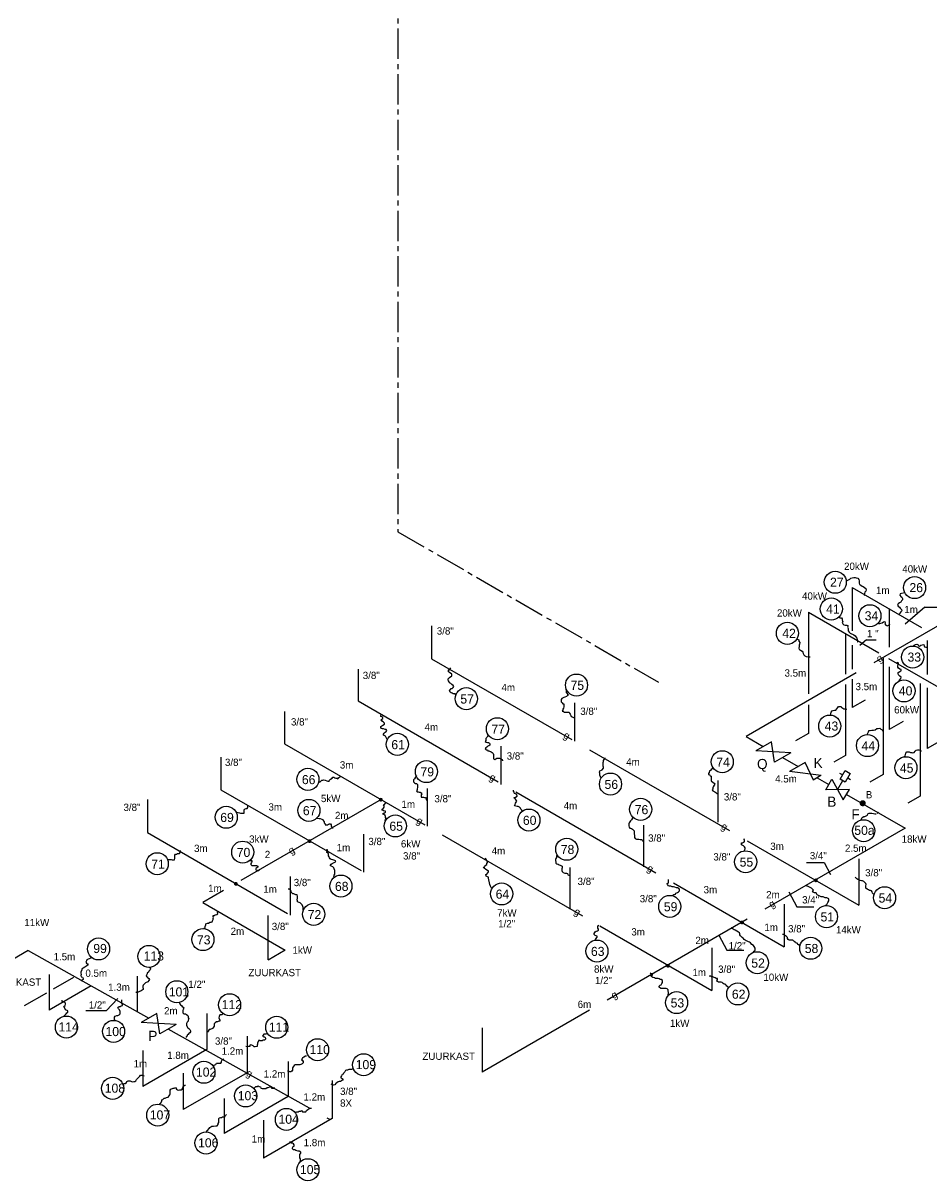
# Model space of a CAD drawing. Extents: x 0 to 118900, y 0 to 84100.
# Tile 7 of 24: x 31092 to 53470, y 40143 to 68760. Entities that reach past the tile are written whole.
import ezdxf
from ezdxf.enums import TextEntityAlignment as Align

# ---------------------------------------------------------------- set-up
doc = ezdxf.new("R2010")
doc.units = 0
doc.header["$LTSCALE"] = 100
for name, pattern in [('2322107', [2000, 1000, 1000]), ('2322134', [45, 40, -5]), ('CENTER2', [11.25, 7.5, -1.25, 1.25, -1.25])]:
    doc.linetypes.add(name, pattern=pattern)
doc.layers.get('0').update_dxf_attribs({"linetype": 'CONTINUOUS'})
for name, color, linetype in [('WL541---', 4, 'CONTINUOUS'), ('WM541---', 1, 'CONTINUOUS'), ('WM561---', 1, 'CONTINUOUS'), ('WM570---', 1, 'CONTINUOUS')]:
    doc.layers.add(name, color=color, linetype=linetype)
doc.styles.add('BURO-018', font='BUROFONT.shx', dxfattribs={"height": 180})
doc.styles.add('BURO-025', font='BUROFONT.shx', dxfattribs={"height": 250})

# ---------------------------------------------------------------- blocks, each defined once
blk = doc.blocks.new('30483016')
at = {"color": 0, "linetype": 'CONTINUOUS'}
for p, q in [((-0.75, 3.75), (-1.5, 3.75)), ((-0.75, 2.5), (-0.75, 5)), ((-0.75, 5), (0.75, 5)), ((0.75, 5), (0.75, 2.5)), ((0.75, 3.75), (1.5, 3.75)), ((2.5, 1.5), (-2.5, -1.5)), ((-2.5, -1.5), (-2.5, 1.5)), ((-2.5, 1.5), (2.5, -1.5)), ((0.75, 2.5), (-0.75, 2.5)), ((0, 2.5), (0, 0)), ((2.5, -1.5), (2.5, 1.5))]:
    blk.add_line(p, q, dxfattribs=at)
at = {"color": 0, "linetype": 'CONTINUOUS', "style": 'BURO-018', "flags": 1}
blk.add_attdef('W_ID', (0, 0), '', height=1.8, dxfattribs=at)
blk = doc.blocks.new('2322134-9')
at = {"layer": 'WM541---', "color": 0, "style": 'BURO-018'}
for rotation, p in [(30, (52263, 53037)), (330, (44513, 51129)), (330, (42683, 50092)), (330, (40879, 49022)), (330, (48410, 48879)), (30, (37733, 48294)), (330, (46580, 47842)), (30, (49604, 46969)), (330, (44776, 46772)), (30, (45707, 44719)), (330.7766, (36673, 42778))]:
    blk.add_text('g', height=180, rotation=rotation, dxfattribs=at).set_placement(p, align=Align.MIDDLE)

msp = doc.modelspace()

# ---------------------------------------------------------------- linework, layer by layer
at = {"layer": 'WL541---', "linetype": '2322134'}
for p, q in [((78954, 68447), (48954, 51127)), ((51576, 54814), (53292, 53823)), ((51576, 54814), (51576, 53741)), ((50495, 54202), (50495, 52185)), ((50495, 54202), (52234, 53198)), ((52489, 54287), (52489, 53333)), ((41185, 53863), (41185, 53050)), ((51408, 53656), (51408, 52667)), ((51576, 53381), (51576, 52793)), ((53426, 53503), (53426, 52661)), ((41185, 53050), (51739, 46957)), ((52345, 53062), (52345, 50187)), ((52477, 53058), (57388, 50222)), ((39367, 52789), (39367, 52007)), ((52489, 52852), (52489, 51296)), ((51408, 52416), (51408, 50656)), ((51576, 52541), (51576, 51841)), ((53258, 52434), (53258, 49655)), ((53426, 52329), (53426, 50827)), ((39367, 52007), (49896, 45928)), ((44711, 51963), (44711, 51014)), ((50495, 51913), (50495, 51201)), ((51895, 52025), (51576, 51841)), ((37549, 51743), (37549, 50944)), ((52836, 51497), (52489, 51296)), ((37549, 50944), (48105, 44850)), ((48954, 51127), (49374, 50881)), ((50495, 51201), (50177, 51017)), ((53732, 51003), (53426, 50827)), ((42893, 50889), (42893, 49941)), ((51408, 50656), (51119, 50489)), ((35979, 50614), (35979, 49812)), ((49851, 50606), (50238, 50383)), ((50708, 50104), (50999, 49940)), ((52345, 50187), (52014, 49996)), ((35979, 49812), (39505, 47777)), ((41075, 49843), (41075, 48909)), ((48256, 50042), (48256, 49012)), ((34161, 49568), (34161, 48750)), ((39936, 49566), (35530, 47023)), ((51432, 49690), (52881, 48860)), ((53258, 49655), (52948, 49476)), ((34161, 48750), (37687, 46714)), ((39505, 48714), (39505, 47777)), ((52881, 48860), (42431, 42827)), ((46419, 48934), (46419, 47905)), ((51739, 48101), (51739, 46957)), ((44601, 47888), (44601, 46859)), ((37687, 47668), (37687, 46714)), ((35530, 47023), (37569, 45846)), ((49896, 46979), (49896, 45928)), ((37141, 46704), (37141, 45608)), ((31213, 45833), (25369, 42458)), ((31213, 45833), (34200, 44161)), ((37569, 45846), (37144, 45600)), ((48105, 45906), (48105, 44850)), ((31737, 45246), (31737, 44365)), ((32770, 44961), (31737, 44365)), ((32332, 45170), (31836, 44884)), ((33907, 45201), (33907, 44319)), ((31665, 44785), (31120, 44471)), ((35629, 44280), (35629, 43389)), ((34666, 43901), (38680, 41656)), ((42431, 43923), (42431, 42827)), ((36623, 43719), (36623, 42816)), ((35629, 43389), (34053, 42479)), ((34053, 43367), (34053, 42479)), ((37638, 43093), (37638, 42227)), ((36623, 42816), (35047, 41906)), ((35047, 42806), (35047, 41906)), ((38724, 42622), (38724, 41681)), ((37638, 42227), (36062, 41317)), ((36062, 42180), (36062, 41317)), ((38724, 41681), (37034, 40705)), ((37034, 41640), (37034, 40705))]:
    msp.add_line(p, q, dxfattribs=at)
at = {"layer": 'WL541---', "color": 8, "linetype": 'CENTER2'}
msp.add_line((40346, 56189), (46792, 52467), dxfattribs=at)
at = {"layer": 'WL541---', "color": 2, "linetype": '2322134'}
for p, q in [((49581, 50996), (49192, 50772)), ((50056, 50721), (49658, 50492)), ((50418, 50482), (50030, 50258)), ((50804, 50159), (50613, 50049)), ((34394, 44281), (34006, 44057)), ((34869, 44007), (34472, 43778))]:
    msp.add_line(p, q, dxfattribs=at)
at = {"layer": 'WM541---', "color": 8, "linetype": 'CENTER2'}
msp.add_line((40346, 79874), (40346, 56189), dxfattribs=at)
at = {"layer": 'WM541---'}
for p, q in [((51423, 54976), (51454, 54986)), ((51454, 54986), (51484, 54996)), ((51484, 54996), (51515, 55017)), ((51515, 55017), (51545, 55037)), ((51545, 55037), (51576, 55047)), ((51576, 55047), (51616, 55057)), ((51616, 55057), (51647, 55057)), ((51647, 55057), (51677, 55047)), ((51677, 55047), (51718, 55037)), ((51718, 55037), (51738, 55007)), ((51738, 55007), (51748, 54976)), ((51748, 54976), (51748, 54915)), ((51748, 54915), (51758, 54885)), ((51758, 54885), (51789, 54865)), ((51789, 54865), (51819, 54844)), ((51819, 54844), (51850, 54834)), ((51850, 54834), (51880, 54814)), ((51880, 54662), (51870, 54631)), ((51880, 54814), (51910, 54783)), ((51890, 54692), (51880, 54662)), ((51910, 54723), (51890, 54692)), ((51910, 54783), (51921, 54753)), ((51921, 54753), (51910, 54723)), ((52796, 54661), (52765, 54651)), ((52836, 54671), (52796, 54661)), ((52867, 54681), (52836, 54671)), ((51870, 54631), (51880, 54611)), ((52714, 54407), (52694, 54377)), ((52694, 54377), (52714, 54347)), ((52745, 54428), (52714, 54407)), ((52775, 54448), (52745, 54428)), ((52765, 54651), (52755, 54620)), ((52755, 54620), (52775, 54590)), ((52775, 54590), (52806, 54570)), ((52796, 54478), (52775, 54448)), ((52816, 54509), (52796, 54478)), ((52806, 54570), (52816, 54539)), ((52816, 54539), (52816, 54509)), ((52714, 54347), (52745, 54326)), ((52755, 54174), (52735, 54144)), ((52735, 54144), (52735, 54123)), ((52745, 54326), (52765, 54296)), ((52775, 54205), (52755, 54174)), ((52765, 54296), (52796, 54265)), ((52806, 54235), (52775, 54205)), ((52796, 54265), (52806, 54235)), ((51251, 54073), (51281, 54063)), ((51281, 54063), (51312, 54063)), ((51312, 54063), (51332, 54033)), ((51332, 54033), (51332, 54002)), ((51332, 54002), (51342, 53972)), ((51342, 53972), (51332, 53942)), ((51332, 53942), (51342, 53911)), ((51342, 53911), (51373, 53891)), ((51373, 53891), (51403, 53881)), ((51403, 53881), (51444, 53881)), ((51444, 53881), (51474, 53860)), ((51474, 53860), (51464, 53830)), ((51464, 53830), (51474, 53800)), ((51474, 53800), (51474, 53739)), ((52226, 53920), (52257, 53920)), ((52257, 53920), (52287, 53930)), ((52287, 53930), (52318, 53940)), ((52318, 53940), (52348, 53960)), ((52348, 53960), (52379, 53970)), ((52379, 53970), (52389, 53940)), ((52389, 53940), (52379, 53909)), ((52379, 53909), (52409, 53879)), ((52409, 53879), (52439, 53859)), ((52439, 53859), (52470, 53879)), ((52470, 53879), (52500, 53899)), ((52500, 53899), (52500, 53889)), ((50195, 53534), (50225, 53534)), ((50225, 53534), (50256, 53513)), ((50256, 53513), (50256, 53483)), ((51474, 53739), (51505, 53708)), ((51505, 53708), (51525, 53678)), ((51525, 53678), (51555, 53668)), ((51555, 53668), (51586, 53658)), ((51586, 53658), (51616, 53637)), ((51616, 53637), (51647, 53617)), ((51647, 53617), (51667, 53587)), ((51667, 53587), (51687, 53556)), ((51687, 53556), (51697, 53526)), ((51697, 53526), (51708, 53495)), ((50256, 53483), (50286, 53453)), ((50266, 53351), (50256, 53311)), ((50256, 53311), (50266, 53280)), ((50276, 53412), (50266, 53382)), ((50266, 53382), (50266, 53351)), ((50266, 53280), (50296, 53260)), ((50286, 53453), (50276, 53412)), ((50296, 53260), (50337, 53240)), ((50337, 53240), (50357, 53209)), ((51708, 53495), (51708, 53465)), ((51708, 53465), (51718, 53465)), ((53079, 53362), (53109, 53382)), ((53109, 53382), (53140, 53402)), ((53140, 53402), (53170, 53412)), ((53170, 53412), (53201, 53402)), ((53201, 53402), (53211, 53372)), ((53211, 53372), (53241, 53362)), ((53241, 53362), (53272, 53382)), ((53272, 53382), (53302, 53392)), ((53302, 53392), (53343, 53402)), ((53343, 53402), (53353, 53372)), ((53353, 53372), (53363, 53341)), ((53363, 53341), (53393, 53331)), ((53393, 53331), (53424, 53331)), ((53424, 53331), (53444, 53341)), ((50357, 53209), (50367, 53179)), ((50367, 53179), (50377, 53148)), ((50377, 53148), (50408, 53118)), ((50408, 53118), (50438, 53108)), ((50438, 53108), (50489, 53098)), ((50489, 53098), (50540, 53098)), ((52693, 52956), (52693, 52966)), ((52724, 52936), (52693, 52956)), ((41603, 52725), (41603, 52776)), ((41603, 52776), (41629, 52776)), ((41629, 52712), (41603, 52725)), ((41629, 52776), (41642, 52802)), ((41655, 52686), (41629, 52712)), ((41642, 52802), (41655, 52828)), ((41681, 52673), (41655, 52686)), ((41681, 52621), (41681, 52673)), ((52703, 52875), (52713, 52905)), ((52703, 52844), (52703, 52875)), ((52724, 52814), (52703, 52844)), ((52713, 52905), (52724, 52936)), ((52713, 52712), (52754, 52733)), ((52713, 52682), (52713, 52712)), ((52724, 52652), (52713, 52682)), ((52754, 52794), (52724, 52814)), ((52785, 52783), (52754, 52794)), ((52754, 52733), (52785, 52753)), ((52785, 52753), (52785, 52783)), ((41590, 52556), (41629, 52582)), ((41590, 52530), (41590, 52556)), ((41603, 52505), (41590, 52530)), ((41616, 52479), (41603, 52505)), ((41629, 52453), (41616, 52479)), ((41629, 52582), (41655, 52608)), ((41655, 52440), (41629, 52453)), ((41655, 52608), (41681, 52621)), ((41681, 52414), (41655, 52440)), ((41719, 52388), (41681, 52414)), ((41732, 52362), (41719, 52388)), ((52754, 52621), (52724, 52652)), ((52734, 52499), (52754, 52530)), ((52785, 52591), (52754, 52621)), ((52754, 52530), (52774, 52560)), ((52774, 52560), (52785, 52591)), ((41629, 52259), (41642, 52284)), ((41642, 52220), (41629, 52259)), ((41642, 52284), (41668, 52310)), ((41668, 52207), (41642, 52220)), ((41668, 52310), (41693, 52310)), ((41693, 52194), (41668, 52207)), ((41693, 52310), (41719, 52336)), ((41719, 52181), (41693, 52194)), ((41719, 52336), (41732, 52362)), ((41771, 52181), (41719, 52181)), ((41771, 52155), (41771, 52181)), ((44453, 52090), (44401, 52064)), ((44479, 52103), (44453, 52090)), ((44518, 52116), (44479, 52103)), ((44505, 52297), (44505, 52207)), ((44505, 52207), (44531, 52194)), ((44543, 52142), (44518, 52116)), ((44531, 52194), (44543, 52168)), ((44543, 52168), (44569, 52155)), ((44569, 52155), (44543, 52142)), ((44401, 52064), (44388, 52038)), ((44388, 52038), (44388, 51987)), ((44388, 51987), (44414, 51961)), ((44414, 51961), (44427, 51935)), ((44427, 51935), (44453, 51935)), ((44440, 51831), (44427, 51805)), ((44427, 51805), (44427, 51779)), ((44453, 51857), (44440, 51831)), ((44453, 51935), (44453, 51857)), ((51169, 51779), (51199, 51809)), ((51199, 51809), (51220, 51840)), ((51220, 51840), (51240, 51870)), ((51240, 51870), (51301, 51870)), ((51301, 51870), (51311, 51840)), ((51311, 51840), (51342, 51830)), ((51342, 51830), (51372, 51809)), ((51372, 51809), (51413, 51809)), ((51413, 51809), (51443, 51799)), ((39932, 51650), (39945, 51676)), ((39932, 51624), (39932, 51650)), ((39958, 51611), (39932, 51624)), ((39932, 51533), (39958, 51559)), ((39958, 51521), (39932, 51533)), ((39945, 51676), (39945, 51663)), ((39983, 51598), (39958, 51611)), ((39958, 51559), (39983, 51572)), ((39970, 51495), (39958, 51521)), ((39983, 51572), (39983, 51598)), ((44427, 51779), (44414, 51754)), ((44414, 51754), (44440, 51741)), ((44440, 51741), (44466, 51728)), ((44466, 51728), (44582, 51728)), ((44582, 51728), (44595, 51702)), ((44595, 51702), (44608, 51676)), ((44608, 51676), (44621, 51650)), ((44621, 51650), (44634, 51624)), ((44634, 51624), (44660, 51611)), ((44660, 51611), (44686, 51598)), ((44686, 51598), (44712, 51598)), ((51037, 51657), (51047, 51688)), ((51047, 51688), (51057, 51728)), ((51057, 51728), (51078, 51759)), ((51078, 51759), (51108, 51769)), ((51108, 51769), (51139, 51779)), ((51139, 51779), (51169, 51779)), ((39932, 51378), (39958, 51391)), ((39932, 51352), (39932, 51378)), ((39945, 51326), (39932, 51352)), ((39970, 51313), (39945, 51326)), ((39958, 51391), (39983, 51404)), ((39996, 51482), (39970, 51495)), ((39996, 51313), (39970, 51313)), ((39983, 51404), (40022, 51430)), ((40022, 51456), (39996, 51482)), ((40035, 51300), (39996, 51313)), ((40009, 51210), (40035, 51236)), ((40022, 51430), (40022, 51456)), ((40061, 51300), (40035, 51300)), ((40035, 51236), (40061, 51249)), ((40074, 51274), (40061, 51300)), ((40061, 51249), (40074, 51274)), ((51961, 51211), (51981, 51241)), ((51981, 51241), (51991, 51272)), ((51991, 51272), (52021, 51272)), ((52021, 51272), (52062, 51282)), ((52062, 51282), (52103, 51282)), ((52103, 51282), (52143, 51292)), ((52143, 51292), (52184, 51323)), ((52184, 51323), (52214, 51323)), ((52214, 51323), (52255, 51333)), ((52255, 51333), (52285, 51312)), ((52285, 51312), (52316, 51292)), ((52316, 51292), (52336, 51262)), ((39996, 51184), (40009, 51210)), ((39996, 51158), (39996, 51184)), ((40048, 51132), (39996, 51158)), ((40061, 51106), (40048, 51132)), ((40087, 51054), (40061, 51106)), ((42523, 51028), (42510, 51003)), ((42510, 51003), (42536, 50990)), ((42548, 51106), (42523, 51080)), ((42523, 51080), (42523, 51028)), ((42536, 50990), (42561, 50977)), ((42561, 51132), (42548, 51106)), ((42587, 51158), (42561, 51132)), ((42561, 50977), (42587, 50977)), ((42587, 50977), (42613, 50964)), ((42613, 50964), (42626, 50938)), ((42626, 50938), (42626, 50912)), ((51950, 51180), (51961, 51211)), ((42523, 50847), (42510, 50821)), ((42510, 50821), (42536, 50795)), ((42548, 50860), (42523, 50847)), ((42536, 50795), (42561, 50795)), ((42574, 50886), (42548, 50860)), ((42561, 50795), (42574, 50770)), ((42600, 50899), (42574, 50886)), ((42574, 50770), (42600, 50770)), ((42626, 50912), (42600, 50899)), ((42600, 50770), (42652, 50744)), ((42652, 50744), (42678, 50731)), ((42678, 50731), (42704, 50705)), ((42704, 50705), (42717, 50679)), ((42717, 50679), (42717, 50575)), ((52864, 50623), (52884, 50653)), ((52884, 50653), (52894, 50683)), ((52894, 50683), (52904, 50714)), ((52904, 50714), (52925, 50744)), ((52925, 50744), (52986, 50744)), ((52986, 50744), (53016, 50734)), ((53016, 50734), (53046, 50734)), ((53046, 50734), (53077, 50724)), ((53077, 50724), (53107, 50734)), ((53107, 50734), (53128, 50765)), ((53128, 50765), (53158, 50785)), ((53158, 50785), (53189, 50795)), ((53189, 50795), (53219, 50795)), ((53219, 50795), (53249, 50785)), ((53249, 50785), (53280, 50775)), ((53280, 50775), (53290, 50775)), ((42717, 50575), (42743, 50562)), ((42743, 50562), (42795, 50588)), ((42795, 50588), (42859, 50588)), ((42859, 50588), (42898, 50575)), ((42898, 50575), (42924, 50562)), ((42924, 50562), (42937, 50536)), ((42937, 50536), (42937, 50523)), ((45421, 50482), (45434, 50508)), ((45421, 50391), (45421, 50482)), ((45434, 50366), (45421, 50391)), ((45434, 50534), (45447, 50560)), ((45434, 50508), (45434, 50534)), ((45434, 50340), (45434, 50366)), ((45447, 50560), (45473, 50586)), ((45473, 50586), (45473, 50599)), ((48142, 50366), (48116, 50327)), ((38688, 50070), (38727, 50096)), ((38727, 50096), (38740, 50122)), ((38740, 50122), (38766, 50122)), ((38766, 50122), (38792, 50109)), ((38792, 50109), (38818, 50096)), ((38818, 50096), (38843, 50096)), ((38843, 50096), (38869, 50083)), ((38869, 50083), (38882, 50109)), ((38882, 50109), (38921, 50135)), ((38921, 50135), (38947, 50148)), ((40761, 50083), (40735, 50057)), ((40813, 50161), (40761, 50083)), ((45331, 50249), (45344, 50275)), ((45344, 50223), (45331, 50249)), ((45344, 50275), (45369, 50288)), ((45344, 50171), (45344, 50223)), ((45356, 50132), (45344, 50171)), ((45369, 50107), (45356, 50132)), ((45369, 50288), (45395, 50301)), ((45395, 50301), (45434, 50340)), ((48038, 50236), (48025, 50210)), ((48025, 50210), (48025, 50184)), ((48025, 50184), (48051, 50184)), ((48051, 50275), (48038, 50236)), ((48077, 50288), (48051, 50275)), ((48051, 50184), (48064, 50158)), ((48064, 50158), (48090, 50145)), ((48090, 50314), (48077, 50288)), ((48116, 50327), (48090, 50314)), ((48090, 50145), (48090, 50029)), ((38377, 50006), (38429, 50006)), ((38429, 50006), (38468, 50044)), ((38468, 50044), (38494, 50044)), ((38494, 50044), (38520, 50057)), ((38520, 50057), (38558, 50044)), ((38558, 50044), (38597, 50031)), ((38597, 50031), (38623, 50019)), ((38623, 50019), (38649, 50019)), ((38649, 50019), (38662, 50044)), ((38662, 50044), (38688, 50070)), ((40735, 50057), (40735, 50006)), ((40735, 50006), (40761, 49980)), ((40761, 49980), (40787, 49967)), ((40787, 49967), (40813, 49967)), ((40813, 49967), (40838, 49941)), ((40826, 49811), (40813, 49785)), ((40838, 49863), (40826, 49837)), ((40826, 49837), (40826, 49811)), ((40838, 49941), (40838, 49863)), ((43209, 49772), (43209, 49798)), ((48090, 50029), (48142, 49990)), ((48129, 49835), (48116, 49809)), ((48116, 49809), (48129, 49783)), ((48142, 49886), (48129, 49861)), ((48129, 49861), (48129, 49835)), ((48142, 49990), (48168, 49977)), ((48168, 49925), (48142, 49886)), ((48168, 49977), (48181, 49951)), ((48181, 49951), (48168, 49925)), ((40813, 49785), (40826, 49760)), ((40826, 49760), (40851, 49760)), ((40851, 49760), (40877, 49747)), ((40877, 49747), (40903, 49747)), ((40903, 49747), (40929, 49734)), ((40929, 49734), (40942, 49708)), ((40942, 49708), (40929, 49682)), ((40929, 49682), (40929, 49630)), ((40929, 49630), (40981, 49630)), ((40981, 49630), (41007, 49617)), ((41007, 49617), (41033, 49617)), ((41033, 49617), (41046, 49591)), ((41046, 49591), (41046, 49565)), ((41046, 49565), (41072, 49552)), ((41072, 49552), (41085, 49552)), ((43222, 49747), (43209, 49772)), ((43235, 49721), (43222, 49747)), ((43222, 49617), (43261, 49630)), ((43235, 49591), (43222, 49617)), ((43261, 49708), (43235, 49721)), ((43261, 49578), (43235, 49591)), ((43287, 49695), (43261, 49708)), ((43261, 49630), (43300, 49656)), ((43274, 49552), (43261, 49578)), ((43287, 49526), (43274, 49552)), ((43274, 49501), (43287, 49526)), ((43300, 49656), (43287, 49695)), ((48129, 49783), (48181, 49757)), ((48181, 49757), (48206, 49744)), ((48206, 49744), (48232, 49718)), ((48232, 49718), (48258, 49718)), ((48258, 49718), (48258, 49705)), ((36369, 49255), (36434, 49242)), ((36434, 49242), (36460, 49229)), ((36460, 49229), (36550, 49229)), ((36550, 49306), (36563, 49332)), ((36550, 49229), (36550, 49306)), ((36563, 49332), (36602, 49345)), ((36602, 49345), (36628, 49345)), ((36628, 49345), (36641, 49371)), ((36641, 49423), (36654, 49436)), ((36641, 49371), (36641, 49423)), ((39970, 49306), (39958, 49332)), ((39958, 49332), (39983, 49332)), ((39996, 49293), (39970, 49306)), ((39970, 49203), (39996, 49229)), ((39983, 49332), (39996, 49358)), ((39996, 49436), (40022, 49449)), ((40009, 49410), (39996, 49436)), ((39996, 49358), (40009, 49384)), ((40048, 49280), (39996, 49293)), ((39996, 49229), (40022, 49242)), ((40009, 49384), (40009, 49410)), ((40022, 49449), (40048, 49475)), ((40022, 49242), (40048, 49255)), ((40048, 49475), (40061, 49488)), ((40048, 49255), (40048, 49280)), ((43235, 49410), (43248, 49449)), ((43300, 49397), (43235, 49410)), ((43248, 49449), (43261, 49475)), ((43261, 49475), (43274, 49501)), ((43326, 49397), (43300, 49397)), ((43352, 49384), (43326, 49397)), ((43378, 49358), (43352, 49384)), ((43391, 49332), (43378, 49358)), ((43416, 49306), (43391, 49332)), ((43429, 49280), (43416, 49306)), ((51962, 49213), (51992, 49233)), ((51992, 49233), (52063, 49233)), ((52063, 49233), (52104, 49223)), ((52104, 49223), (52134, 49213)), ((52195, 49223), (52225, 49253)), ((38351, 49112), (38403, 49099)), ((38403, 49099), (38429, 49099)), ((38429, 49099), (38468, 49086)), ((38468, 49086), (38494, 49073)), ((38494, 49073), (38507, 49047)), ((38507, 49047), (38533, 49021)), ((38533, 49021), (38533, 48996)), ((38533, 48996), (38558, 48970)), ((38558, 48970), (38558, 48944)), ((38558, 48944), (38610, 48944)), ((38610, 48944), (38636, 48957)), ((38636, 48957), (38662, 48970)), ((38662, 48970), (38688, 48970)), ((38688, 48970), (38701, 48944)), ((38701, 48944), (38701, 48918)), ((39996, 49203), (39970, 49203)), ((40035, 49177), (39996, 49203)), ((40048, 49151), (40035, 49177)), ((40035, 49047), (40048, 49073)), ((40048, 49125), (40048, 49151)), ((40061, 49099), (40048, 49125)), ((40048, 49073), (40061, 49099)), ((46069, 48993), (46056, 48967)), ((46056, 48967), (46056, 48915)), ((46082, 49019), (46069, 48993)), ((46095, 49045), (46082, 49019)), ((46121, 49071), (46095, 49045)), ((46147, 49110), (46121, 49071)), ((46147, 49135), (46147, 49110)), ((51789, 49061), (51809, 49091)), ((51809, 49091), (51820, 49122)), ((51820, 49122), (51860, 49152)), ((51860, 49152), (51891, 49152)), ((51891, 49152), (51921, 49162)), ((51921, 49162), (51951, 49182)), ((51951, 49182), (51962, 49213)), ((52134, 49213), (52165, 49213)), ((38701, 48918), (38714, 48892)), ((38714, 48892), (38727, 48866)), ((38727, 48866), (38753, 48866)), ((46056, 48915), (46069, 48889)), ((46069, 48889), (46082, 48864)), ((46082, 48864), (46121, 48851)), ((46121, 48851), (46147, 48838)), ((46147, 48838), (46186, 48799)), ((46186, 48799), (46186, 48721)), ((46186, 48721), (46199, 48682)), ((46199, 48682), (46199, 48630)), ((46199, 48630), (46211, 48605)), ((46211, 48605), (46250, 48592)), ((46250, 48592), (46302, 48592)), ((46302, 48592), (46341, 48579)), ((46341, 48579), (46367, 48579)), ((46367, 48579), (46393, 48566)), ((46393, 48566), (46406, 48540)), ((46406, 48540), (46432, 48540)), ((48841, 48449), (48841, 48501)), ((48841, 48501), (48867, 48501)), ((48893, 48423), (48841, 48449)), ((48867, 48501), (48893, 48514)), ((48893, 48514), (48919, 48527)), ((48919, 48397), (48893, 48423)), ((48906, 48579), (48919, 48605)), ((48919, 48553), (48906, 48579)), ((48919, 48527), (48919, 48553)), ((48932, 48372), (48919, 48397)), ((48932, 48346), (48932, 48372)), ((34659, 48076), (34685, 48089)), ((34685, 48089), (34750, 48089)), ((34750, 48089), (34776, 48076)), ((34776, 48076), (34828, 48076)), ((34828, 48076), (34840, 48115)), ((34840, 48193), (34853, 48219)), ((34840, 48115), (34840, 48193)), ((34853, 48219), (34879, 48219)), ((34879, 48219), (34905, 48232)), ((34905, 48232), (34957, 48232)), ((34957, 48232), (34970, 48258)), ((34970, 48258), (34983, 48296)), ((34983, 48296), (34983, 48309)), ((38610, 48322), (38584, 48322)), ((38597, 48283), (38623, 48296)), ((38597, 48258), (38597, 48283)), ((38636, 48232), (38597, 48258)), ((38623, 48296), (38610, 48322)), ((38636, 48180), (38636, 48232)), ((38649, 48154), (38636, 48180)), ((38662, 48128), (38649, 48154)), ((38675, 48102), (38662, 48128)), ((38701, 48089), (38675, 48102)), ((38740, 48076), (38701, 48089)), ((38792, 48063), (38740, 48076)), ((42523, 48102), (42510, 48115)), ((42548, 48063), (42523, 48102)), ((44255, 48113), (44242, 48087)), ((44242, 48087), (44242, 48061)), ((44268, 48138), (44255, 48113)), ((44281, 48216), (44268, 48164)), ((44268, 48164), (44268, 48138)), ((48906, 48294), (48919, 48320)), ((48919, 48320), (48932, 48346)), ((36680, 48063), (36745, 48063)), ((36732, 48012), (36719, 47986)), ((36719, 47986), (36719, 47960)), ((36719, 47960), (36745, 47934)), ((36745, 48037), (36732, 48012)), ((36745, 48063), (36745, 48037)), ((36745, 47934), (36861, 47934)), ((36848, 47869), (36835, 47843)), ((36835, 47843), (36887, 47817)), ((36887, 47895), (36848, 47869)), ((36861, 47934), (36887, 47921)), ((36887, 47921), (36887, 47895)), ((36887, 47817), (36913, 47817)), ((36913, 47817), (36913, 47804)), ((38675, 47934), (38701, 47973)), ((38701, 47921), (38675, 47934)), ((38701, 47973), (38727, 47986)), ((38740, 47908), (38701, 47921)), ((38727, 47986), (38779, 48012)), ((38766, 47882), (38740, 47908)), ((38779, 47856), (38766, 47882)), ((38779, 48012), (38805, 48024)), ((38792, 47817), (38779, 47856)), ((38818, 48050), (38792, 48063)), ((38792, 47727), (38792, 47817)), ((38805, 48024), (38818, 48050)), ((42458, 47895), (42497, 47908)), ((42484, 47869), (42458, 47895)), ((42523, 47843), (42484, 47869)), ((42497, 47908), (42510, 47934)), ((42510, 47934), (42548, 47960)), ((42561, 47817), (42523, 47843)), ((42561, 48037), (42548, 48063)), ((42548, 47986), (42561, 48012)), ((42548, 47960), (42548, 47986)), ((42561, 48012), (42561, 48037)), ((42587, 47804), (42561, 47817)), ((42587, 47778), (42587, 47804)), ((44242, 48061), (44255, 48022)), ((44255, 48022), (44255, 47996)), ((44255, 47996), (44281, 47983)), ((44281, 47983), (44307, 47970)), ((44307, 47970), (44333, 47957)), ((44333, 47957), (44359, 47944)), ((44359, 47944), (44411, 47918)), ((44411, 47879), (44398, 47854)), ((44398, 47854), (44398, 47815)), ((44398, 47815), (44411, 47789)), ((44411, 47918), (44411, 47879)), ((38766, 47675), (38779, 47701)), ((38779, 47649), (38766, 47675)), ((38779, 47701), (38792, 47727)), ((42523, 47714), (42548, 47727)), ((42536, 47675), (42523, 47714)), ((42561, 47662), (42536, 47675)), ((42548, 47727), (42574, 47753)), ((42587, 47649), (42561, 47662)), ((42574, 47753), (42587, 47778)), ((42587, 47623), (42587, 47649)), ((42626, 47468), (42587, 47623)), ((44411, 47789), (44437, 47763)), ((44437, 47763), (44476, 47750)), ((44476, 47750), (44514, 47750)), ((44514, 47750), (44540, 47737)), ((44540, 47737), (44553, 47711)), ((44553, 47711), (44579, 47698)), ((44579, 47698), (44605, 47685)), ((47002, 47491), (47028, 47504)), ((47028, 47504), (47041, 47530)), ((47041, 47530), (47041, 47595)), ((51665, 47633), (51652, 47646)), ((51691, 47608), (51665, 47633)), ((51717, 47595), (51691, 47608)), ((51743, 47582), (51717, 47595)), ((51769, 47569), (51743, 47582)), ((51808, 47556), (51769, 47569)), ((51834, 47556), (51808, 47556)), ((51860, 47543), (51834, 47556)), ((51886, 47517), (51860, 47543)), ((51912, 47491), (51886, 47517)), ((37665, 47351), (37639, 47351)), ((37690, 47338), (37665, 47351)), ((37716, 47312), (37690, 47338)), ((37703, 47286), (37716, 47312)), ((37729, 47261), (37703, 47286)), ((37755, 47235), (37729, 47261)), ((37781, 47235), (37755, 47235)), ((37833, 47209), (37781, 47235)), ((42639, 47429), (42626, 47468)), ((42665, 47377), (42639, 47429)), ((47015, 47465), (47002, 47491)), ((47041, 47439), (47015, 47465)), ((47066, 47426), (47041, 47439)), ((47092, 47426), (47066, 47426)), ((47131, 47413), (47092, 47426)), ((47157, 47413), (47131, 47413)), ((47144, 47206), (47170, 47219)), ((47196, 47400), (47157, 47413)), ((47170, 47219), (47209, 47232)), ((47235, 47387), (47196, 47400)), ((47209, 47232), (47222, 47258)), ((47222, 47258), (47261, 47271)), ((47261, 47387), (47235, 47387)), ((47300, 47362), (47261, 47387)), ((47261, 47271), (47287, 47284)), ((47287, 47284), (47313, 47310)), ((47313, 47336), (47300, 47362)), ((47313, 47310), (47313, 47336)), ((50473, 47428), (50449, 47428)), ((50569, 47380), (50473, 47428)), ((50617, 47332), (50569, 47380)), ((50593, 47284), (50617, 47332)), ((50641, 47260), (50593, 47284)), ((50689, 47260), (50641, 47260)), ((50713, 47212), (50689, 47260)), ((51924, 47465), (51912, 47491)), ((51912, 47439), (51924, 47465)), ((51912, 47375), (51912, 47439)), ((51950, 47349), (51912, 47375)), ((51976, 47336), (51950, 47349)), ((52002, 47323), (51976, 47336)), ((52028, 47323), (52002, 47323)), ((52054, 47310), (52028, 47323)), ((52067, 47284), (52054, 47310)), ((52080, 47258), (52067, 47284)), ((52106, 47232), (52080, 47258)), ((37859, 47209), (37833, 47209)), ((37872, 47183), (37859, 47209)), ((37859, 47092), (37872, 47131)), ((37872, 47066), (37859, 47092)), ((37872, 47131), (37872, 47183)), ((37872, 47040), (37872, 47066)), ((37911, 47027), (37872, 47040)), ((37937, 47015), (37911, 47027)), ((37963, 46989), (37937, 47015)), ((37988, 46963), (37963, 46989)), ((38001, 46924), (37988, 46963)), ((50809, 47164), (50713, 47212)), ((50857, 47164), (50809, 47164)), ((50905, 47140), (50857, 47164)), ((50953, 47140), (50905, 47140)), ((50905, 46948), (50953, 46972)), ((51001, 47116), (50953, 47140)), ((50953, 46972), (50977, 47020)), ((50977, 47020), (51001, 47068)), ((51001, 47068), (51001, 47116)), ((35786, 46678), (35786, 46704)), ((35786, 46704), (35812, 46704)), ((35799, 46652), (35786, 46678)), ((35786, 46626), (35799, 46652)), ((35812, 46704), (35838, 46717)), ((35838, 46717), (35877, 46730)), ((35877, 46730), (35903, 46743)), ((35890, 46768), (35903, 46794)), ((35903, 46743), (35890, 46768)), ((35903, 46794), (35916, 46807)), ((38014, 46898), (38001, 46924)), ((38014, 46846), (38014, 46898)), ((35553, 46380), (35592, 46406)), ((35592, 46432), (35605, 46471)), ((35592, 46406), (35592, 46432)), ((35605, 46497), (35644, 46510)), ((35605, 46471), (35605, 46497)), ((35644, 46510), (35670, 46510)), ((35670, 46510), (35708, 46535)), ((35708, 46535), (35734, 46535)), ((35734, 46535), (35760, 46548)), ((35760, 46548), (35773, 46574)), ((35773, 46574), (35786, 46600)), ((35786, 46600), (35786, 46626)), ((45292, 46429), (45305, 46455)), ((45292, 46390), (45292, 46429)), ((45305, 46365), (45292, 46390)), ((45305, 46455), (45318, 46468)), ((45305, 46339), (45305, 46365)), ((48608, 46377), (48582, 46403)), ((48634, 46365), (48608, 46377)), ((48660, 46352), (48634, 46365)), ((45201, 46261), (45227, 46300)), ((45201, 46235), (45201, 46261)), ((45227, 46209), (45201, 46235)), ((45227, 46300), (45253, 46313)), ((45253, 46196), (45227, 46209)), ((45227, 46093), (45253, 46131)), ((45253, 46313), (45279, 46326)), ((45279, 46183), (45253, 46196)), ((45253, 46131), (45266, 46157)), ((45266, 46157), (45279, 46183)), ((45279, 46326), (45305, 46339)), ((48686, 46339), (48660, 46352)), ((48725, 46313), (48686, 46339)), ((48764, 46287), (48725, 46313)), ((48789, 46274), (48764, 46287)), ((48802, 46248), (48789, 46274)), ((48802, 46222), (48802, 46248)), ((48815, 46196), (48802, 46222)), ((48854, 46157), (48815, 46196)), ((48880, 46144), (48854, 46157)), ((48906, 46106), (48880, 46144)), ((48932, 46093), (48906, 46106)), ((48958, 46080), (48932, 46093)), ((48984, 46067), (48958, 46080)), ((49878, 46235), (49852, 46235)), ((49904, 46222), (49878, 46235)), ((49929, 46196), (49904, 46222)), ((49955, 46183), (49929, 46196)), ((49981, 46157), (49955, 46183)), ((49981, 46131), (49981, 46157)), ((49994, 46106), (49981, 46131)), ((50020, 46093), (49994, 46106)), ((50111, 46093), (50020, 46093)), ((50137, 46067), (50111, 46093)), ((49010, 46054), (48984, 46067)), ((49036, 46041), (49010, 46054)), ((49061, 46028), (49036, 46041)), ((49100, 45989), (49061, 46028)), ((49139, 45963), (49100, 45989)), ((49152, 45937), (49139, 45963)), ((49139, 45795), (49152, 45821)), ((49178, 45898), (49152, 45937)), ((49152, 45821), (49178, 45847)), ((49178, 45847), (49178, 45898)), ((50163, 46054), (50137, 46067)), ((50176, 46028), (50163, 46054)), ((50214, 46015), (50176, 46028)), ((50240, 45989), (50214, 46015)), ((50266, 45976), (50240, 45989)), ((50279, 45950), (50266, 45976)), ((32655, 45579), (32641, 45551)), ((32641, 45551), (32655, 45523)), ((32668, 45607), (32655, 45579)), ((32655, 45523), (32682, 45510)), ((32696, 45621), (32668, 45607)), ((32682, 45510), (32696, 45482)), ((32724, 45635), (32696, 45621)), ((32766, 45649), (32724, 45635)), ((32766, 45676), (32766, 45649)), ((32543, 45357), (32515, 45301)), ((32515, 45301), (32515, 45273)), ((32515, 45273), (32529, 45245)), ((32529, 45245), (32515, 45218)), ((32515, 45218), (32529, 45190)), ((32571, 45398), (32543, 45384)), ((32543, 45384), (32543, 45357)), ((32613, 45426), (32571, 45398)), ((32641, 45440), (32613, 45426)), ((32668, 45454), (32641, 45440)), ((32696, 45482), (32668, 45454)), ((34143, 45231), (34129, 45204)), ((34157, 45259), (34143, 45231)), ((34185, 45301), (34157, 45287)), ((34157, 45287), (34157, 45259)), ((34199, 45329), (34185, 45301)), ((34199, 45426), (34227, 45412)), ((34227, 45357), (34199, 45329)), ((34227, 45412), (34241, 45384)), ((34241, 45384), (34227, 45357)), ((46613, 45264), (46587, 45277)), ((46587, 45277), (46600, 45264)), ((46600, 45199), (46639, 45238)), ((46639, 45264), (46613, 45264)), ((46639, 45238), (46639, 45264)), ((32529, 45190), (32557, 45176)), ((32543, 45106), (32529, 45078)), ((32571, 45120), (32543, 45106)), ((32557, 45176), (32571, 45148)), ((32571, 45148), (32571, 45120)), ((34060, 44981), (34046, 44953)), ((34046, 44953), (34046, 44926)), ((34088, 45009), (34060, 44981)), ((34115, 45037), (34088, 45009)), ((34171, 45065), (34115, 45037)), ((34129, 45204), (34157, 45190)), ((34157, 45190), (34171, 45162)), ((34171, 45162), (34199, 45148)), ((34199, 45092), (34171, 45065)), ((34199, 45148), (34213, 45120)), ((34213, 45120), (34199, 45092)), ((46626, 45186), (46600, 45199)), ((46652, 45173), (46626, 45186)), ((46691, 45160), (46652, 45173)), ((46717, 45147), (46691, 45160)), ((46781, 45147), (46717, 45147)), ((46807, 45134), (46781, 45147)), ((46833, 45122), (46807, 45134)), ((46807, 44953), (46833, 44979)), ((46807, 44927), (46807, 44953)), ((46859, 45122), (46833, 45122)), ((46833, 44979), (46859, 44992)), ((46885, 45096), (46859, 45122)), ((46859, 44992), (46872, 45018)), ((46872, 45018), (46885, 45044)), ((46885, 45044), (46885, 45096)), ((48051, 45199), (48064, 45212)), ((48077, 45199), (48051, 45199)), ((48103, 45186), (48077, 45199)), ((48129, 45186), (48103, 45186)), ((48168, 45173), (48129, 45186)), ((48194, 45160), (48168, 45173)), ((48219, 45147), (48194, 45160)), ((48245, 45147), (48219, 45147)), ((48232, 45096), (48245, 45122)), ((48245, 45070), (48232, 45096)), ((48245, 45122), (48245, 45147)), ((48271, 45057), (48245, 45070)), ((48336, 45057), (48271, 45057)), ((48362, 45044), (48336, 45057)), ((48388, 45018), (48362, 45044)), ((48414, 45005), (48388, 45018)), ((48440, 45005), (48414, 45005)), ((48466, 44979), (48440, 45005)), ((48479, 44953), (48466, 44979)), ((48504, 44940), (48479, 44953)), ((48530, 44914), (48504, 44940)), ((33433, 44649), (33145, 44342)), ((33893, 44800), (33879, 44814)), ((33921, 44800), (33893, 44800)), ((33948, 44814), (33921, 44800)), ((34004, 44842), (33948, 44814)), ((34032, 44856), (34004, 44842)), ((34060, 44870), (34032, 44856)), ((34046, 44926), (34060, 44898)), ((34060, 44898), (34060, 44870)), ((46846, 44901), (46807, 44927)), ((46976, 44901), (46846, 44901)), ((47002, 44888), (46976, 44901)), ((47028, 44863), (47002, 44888)), ((47028, 44837), (47028, 44863)), ((47041, 44798), (47028, 44837)), ((47028, 44746), (47041, 44772)), ((47028, 44720), (47028, 44746)), ((47041, 44772), (47041, 44798)), ((32056, 44578), (32056, 44606)), ((32084, 44564), (32056, 44578)), ((32112, 44564), (32084, 44564)), ((32098, 44453), (32126, 44481)), ((32126, 44397), (32098, 44453)), ((32140, 44536), (32112, 44564)), ((32126, 44481), (32140, 44508)), ((32140, 44369), (32126, 44397)), ((32140, 44508), (32140, 44536)), ((32195, 44342), (32140, 44369)), ((33434, 44425), (33461, 44453)), ((33448, 44397), (33434, 44425)), ((33475, 44369), (33448, 44397)), ((33461, 44453), (33489, 44453)), ((33489, 44328), (33475, 44369)), ((33489, 44453), (33517, 44467)), ((33517, 44467), (33545, 44481)), ((33531, 44536), (33531, 44620)), ((33545, 44508), (33531, 44536)), ((33545, 44481), (33545, 44508)), ((34950, 44550), (34964, 44522)), ((34964, 44522), (34978, 44494)), ((34978, 44494), (35006, 44481)), ((35006, 44481), (35020, 44453)), ((35020, 44453), (35047, 44439)), ((35047, 44383), (35034, 44355)), ((35047, 44439), (35061, 44411)), ((35061, 44411), (35047, 44383)), ((32098, 44216), (32126, 44244)), ((32126, 44244), (32154, 44272)), ((32154, 44272), (32168, 44300)), ((32168, 44300), (32195, 44314)), ((32195, 44314), (32195, 44342)), ((33145, 44342), (32641, 44342)), ((33350, 44189), (33364, 44216)), ((33350, 44133), (33350, 44189)), ((33364, 44105), (33350, 44133)), ((33364, 44216), (33406, 44230)), ((33406, 44230), (33434, 44230)), ((33434, 44230), (33461, 44244)), ((33461, 44244), (33489, 44272)), ((33489, 44272), (33489, 44328)), ((35034, 44355), (35034, 44300)), ((35034, 44300), (35061, 44272)), ((35061, 44272), (35103, 44272)), ((35103, 44272), (35131, 44258)), ((35131, 44258), (35159, 44230)), ((35173, 44091), (35145, 44063)), ((35159, 44230), (35173, 44202)), ((35173, 44202), (35173, 44175)), ((35173, 44175), (35187, 44147)), ((35187, 44147), (35173, 44119)), ((35173, 44119), (35173, 44091)), ((35868, 44077), (35840, 44050)), ((35896, 44077), (35868, 44077)), ((35924, 44091), (35896, 44077)), ((35938, 44202), (35924, 44175)), ((35924, 44175), (35952, 44119)), ((35952, 44091), (35924, 44091)), ((35952, 44244), (35938, 44202)), ((36007, 44244), (35952, 44244)), ((35952, 44119), (35952, 44091)), ((36021, 44272), (36007, 44244)), ((35145, 44063), (35131, 44036)), ((35131, 44036), (35131, 43980)), ((35131, 43980), (35159, 43924)), ((35159, 43924), (35187, 43910)), ((35187, 43785), (35173, 43757)), ((35187, 43910), (35214, 43883)), ((35214, 43799), (35187, 43785)), ((35214, 43883), (35228, 43855)), ((35228, 43827), (35214, 43799)), ((35228, 43855), (35228, 43827)), ((35646, 43813), (35632, 43813)), ((35660, 43841), (35646, 43813)), ((35687, 43883), (35660, 43841)), ((35715, 43883), (35687, 43883)), ((35771, 43910), (35715, 43883)), ((35799, 43938), (35771, 43910)), ((35813, 43966), (35799, 43938)), ((35840, 44050), (35813, 44022)), ((35813, 44022), (35813, 43966)), ((37120, 43785), (37092, 43771)), ((35145, 43716), (35117, 43702)), ((35117, 43702), (35117, 43688)), ((35173, 43757), (35145, 43744)), ((35145, 43744), (35145, 43716)), ((36717, 43507), (36689, 43493)), ((36745, 43493), (36717, 43507)), ((36884, 43521), (36870, 43493)), ((36898, 43591), (36884, 43549)), ((36884, 43549), (36884, 43521)), ((36912, 43618), (36898, 43591)), ((36939, 43605), (36912, 43618)), ((36995, 43605), (36939, 43605)), ((37023, 43618), (36995, 43605)), ((37037, 43771), (37009, 43716)), ((37009, 43716), (37037, 43702)), ((37051, 43618), (37023, 43618)), ((37092, 43771), (37037, 43771)), ((37037, 43702), (37065, 43702)), ((37079, 43646), (37051, 43618)), ((37065, 43702), (37079, 43674)), ((37079, 43674), (37079, 43646)), ((36633, 43452), (36592, 43465)), ((36661, 43465), (36633, 43452)), ((36689, 43465), (36661, 43465)), ((36689, 43493), (36689, 43465)), ((36773, 43479), (36745, 43493)), ((36800, 43452), (36773, 43479)), ((36828, 43452), (36800, 43452)), ((36870, 43465), (36828, 43452)), ((36870, 43493), (36870, 43465)), ((38066, 43229), (38025, 43201)), ((38094, 43229), (38066, 43229)), ((35799, 42993), (35827, 43007)), ((35827, 43007), (35854, 43021)), ((35854, 43021), (35868, 43048)), ((35868, 43048), (35980, 43048)), ((35980, 43048), (35993, 43076)), ((35993, 43104), (36007, 43132)), ((35993, 43076), (35993, 43104)), ((36007, 43132), (36035, 43146)), ((36035, 43146), (36049, 43160)), ((37760, 42965), (37746, 42937)), ((37746, 42937), (37746, 42881)), ((37788, 42993), (37760, 42965)), ((37816, 43007), (37788, 42993)), ((37927, 43007), (37816, 43007)), ((37955, 43021), (37927, 43007)), ((37983, 43034), (37955, 43021)), ((37983, 43160), (37969, 43132)), ((37969, 43132), (37997, 43118)), ((37997, 43187), (37983, 43160)), ((38011, 43062), (37983, 43034)), ((38025, 43201), (37997, 43187)), ((37997, 43118), (38011, 43090)), ((38011, 43090), (38011, 43062)), ((33879, 42617), (33893, 42645)), ((33893, 42645), (33921, 42673)), ((33921, 42673), (33976, 42729)), ((33976, 42729), (33990, 42756)), ((33990, 42756), (34046, 42756)), ((34046, 42756), (34074, 42742)), ((34074, 42742), (34074, 42729)), ((37649, 42854), (37621, 42854)), ((37677, 42840), (37649, 42854)), ((37705, 42840), (37677, 42840)), ((37732, 42854), (37705, 42840)), ((37746, 42881), (37732, 42854)), ((38957, 42742), (38943, 42715)), ((38943, 42715), (38943, 42687)), ((38943, 42687), (38971, 42673)), ((38971, 42770), (38957, 42742)), ((38998, 42784), (38971, 42770)), ((38971, 42673), (38998, 42659)), ((38998, 42659), (38985, 42631)), ((39012, 42812), (38998, 42784)), ((39040, 42840), (39012, 42812)), ((39054, 42868), (39040, 42840)), ((39082, 42881), (39054, 42868)), ((39110, 42881), (39082, 42881)), ((39138, 42895), (39110, 42881)), ((39207, 42895), (39138, 42895)), ((39235, 42909), (39207, 42895)), ((33559, 42520), (33587, 42548)), ((33587, 42548), (33615, 42548)), ((33615, 42548), (33642, 42576)), ((33642, 42576), (33656, 42603)), ((33656, 42603), (33684, 42617)), ((33684, 42617), (33740, 42617)), ((33740, 42617), (33768, 42603)), ((33768, 42603), (33795, 42589)), ((33795, 42589), (33823, 42603)), ((33823, 42603), (33851, 42603)), ((33851, 42603), (33879, 42617)), ((34727, 42381), (34741, 42409)), ((34727, 42297), (34727, 42381)), ((34741, 42409), (34797, 42437)), ((34797, 42437), (34825, 42437)), ((34825, 42437), (34853, 42450)), ((34853, 42450), (34880, 42409)), ((34880, 42409), (34908, 42395)), ((34908, 42395), (34936, 42381)), ((34936, 42381), (34964, 42395)), ((34964, 42395), (34992, 42395)), ((34992, 42395), (35020, 42409)), ((35020, 42409), (35047, 42464)), ((35047, 42464), (35061, 42492)), ((35061, 42492), (35089, 42506)), ((35089, 42506), (35103, 42506)), ((36786, 42437), (36814, 42450)), ((36814, 42450), (36842, 42478)), ((36842, 42478), (36870, 42478)), ((36870, 42478), (36898, 42492)), ((36898, 42492), (36926, 42478)), ((36926, 42478), (36953, 42464)), ((36953, 42464), (36967, 42437)), ((36967, 42437), (36995, 42423)), ((36995, 42423), (37092, 42423)), ((37092, 42423), (37120, 42450)), ((37120, 42450), (37148, 42450)), ((37148, 42450), (37190, 42464)), ((37190, 42464), (37218, 42464)), ((37218, 42464), (37232, 42437)), ((37232, 42437), (37287, 42437)), ((37287, 42437), (37301, 42450)), ((38762, 42506), (38706, 42534)), ((38790, 42520), (38762, 42506)), ((38818, 42548), (38790, 42520)), ((38845, 42562), (38818, 42548)), ((38873, 42589), (38845, 42562)), ((38901, 42603), (38873, 42589)), ((38929, 42603), (38901, 42603)), ((38985, 42631), (38929, 42603)), ((34491, 42061), (34519, 42117)), ((34519, 42145), (34547, 42158)), ((34519, 42117), (34519, 42145)), ((34547, 42158), (34574, 42186)), ((34574, 42186), (34602, 42186)), ((34602, 42186), (34630, 42200)), ((34630, 42200), (34672, 42214)), ((34672, 42214), (34700, 42242)), ((34700, 42242), (34714, 42270)), ((34714, 42270), (34727, 42297)), ((34463, 42047), (34491, 42061)), ((36091, 41755), (36119, 41783)), ((37830, 41839), (37858, 41852)), ((37858, 41852), (37885, 41852)), ((37885, 41852), (37913, 41866)), ((37913, 41866), (37941, 41866)), ((37941, 41866), (37969, 41880)), ((37969, 41880), (37997, 41852)), ((37997, 41852), (38080, 41852)), ((38080, 41852), (38094, 41880)), ((38094, 41880), (38122, 41908)), ((38122, 41908), (38150, 41922)), ((38150, 41922), (38178, 41936)), ((38178, 41936), (38219, 41936)), ((35799, 41491), (35854, 41505)), ((35854, 41505), (35882, 41505)), ((35882, 41505), (35910, 41533)), ((35910, 41560), (35924, 41588)), ((35910, 41533), (35910, 41560)), ((35924, 41672), (35938, 41700)), ((35924, 41588), (35924, 41672)), ((35938, 41700), (35966, 41713)), ((35966, 41713), (35993, 41713)), ((35993, 41713), (36021, 41727)), ((36021, 41727), (36077, 41727)), ((36077, 41727), (36091, 41755)), ((35604, 41338), (35687, 41435)), ((35687, 41435), (35701, 41463)), ((35701, 41463), (35757, 41491)), ((35757, 41491), (35799, 41491)), ((37691, 41102), (37691, 41116)), ((37719, 41074), (37691, 41102)), ((37746, 41074), (37719, 41074)), ((37774, 41060), (37746, 41074)), ((37746, 40963), (37760, 40990)), ((37746, 40935), (37746, 40963)), ((37774, 40907), (37746, 40935)), ((37760, 40990), (37788, 41004)), ((37788, 41032), (37774, 41060)), ((37788, 41004), (37788, 41032)), ((37802, 40907), (37774, 40907)), ((37830, 40893), (37802, 40907)), ((37885, 40879), (37830, 40893)), ((37913, 40879), (37885, 40879)), ((37955, 40851), (37913, 40879)), ((37927, 40796), (37955, 40824)), ((37927, 40712), (37927, 40796)), ((37941, 40684), (37927, 40712)), ((37941, 40629), (37941, 40684)), ((37955, 40824), (37955, 40851))]:
    msp.add_line(p, q, dxfattribs=at)
at = {"layer": 'WM541---', "color": 2}
for p, q in [((49658, 50492), (49581, 50996)), ((50056, 50721), (49192, 50772)), ((50618, 50049), (50418, 50482)), ((50809, 50159), (50030, 50258)), ((34472, 43778), (34394, 44281)), ((34869, 44007), (34006, 44057))]:
    msp.add_line(p, q, dxfattribs=at)
at = {"layer": 'WM541---', "const_width": 75}
msp.add_lwpolyline([(51798, 49477, 1), (51873, 49477, 1)], format="xyb", close=True, dxfattribs=at)
at = {"layer": 'WM541---'}
for centre in [(51156, 54941), (53118, 54808), (51061, 54279), (52013, 54111), (49976, 53678), (53071, 53089), (44764, 52398), (52855, 52255), (42041, 52061), (42810, 51317), (51023, 51384), (40336, 50933), (51954, 50903), (48366, 50502), (41057, 50260), (52902, 50354), (38127, 50068), (45604, 49950), (38151, 49300), (46349, 49326), (36109, 49132), (43587, 49061), (40288, 48916), (51859, 48798), (36518, 48268), (44524, 48341), (34404, 47980), (48943, 48029), (38943, 47428), (42915, 47237), (52377, 47141), (38271, 46732), (47069, 46925), (50941, 46674), (35533, 46108), (32954, 45876), (45268, 45821), (50552, 45893), (34200, 45691), (49231, 45533), (34889, 44817), (48750, 44765), (36193, 44495), (47237, 44549), (32160, 43943), (33325, 43837), (37358, 43939), (38365, 43383), (39505, 43012), (35557, 42827), (33304, 42429), (36590, 42244), (34417, 41767), (37597, 41661), (35610, 41079), (38127, 40417)]:
    msp.add_circle(centre, 273, dxfattribs=at)
at = {"layer": 'WM570---'}
for p, q in [((53369, 54320), (52889, 53906)), ((53369, 54320), (53858, 54320)), ((51927, 53517), (51768, 53374)), ((51927, 53517), (52171, 53517)), ((50450, 48016), (50886, 48016)), ((50886, 48016), (51040, 47715)), ((50014, 47287), (50205, 46916)), ((50205, 46916), (50629, 46916)), ((48285, 46216), (48475, 45845)), ((48475, 45845), (48899, 45845))]:
    msp.add_line(p, q, dxfattribs=at)
at = {"layer": 'WM570---', "const_width": 46.5}
for points in [[(39906, 49564, 1), (39953, 49564, 1)], [(38146, 48541, 1), (38193, 48541, 1)], [(36326, 47484, 1), (36372, 47484, 1)], [(50657, 47571, 1), (50703, 47571, 1)], [(48830, 46531, 1), (48877, 46531, 1)], [(47001, 45460, 1), (47047, 45460, 1)]]:
    msp.add_lwpolyline(points, format="xyb", close=True, dxfattribs=at)

# ---------------------------------------------------------------- block references
at = {"layer": 'WM541---'}
msp.add_blockref('2322134-9', (0, 0), dxfattribs=at)
at = {"layer": 'WM541---', "color": 2, "xscale": 100, "yscale": 100, "zscale": 100, "rotation": 330.0000000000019}
msp.add_blockref('30483016', (51215, 49815), dxfattribs=at)

# ---------------------------------------------------------------- texts
at = {"layer": 'WM541---', "color": 1, "style": 'BURO-018'}
for s, p in [('20kW', (51375, 55245)), ('40kW', (52814, 55178)), ('40kW', (50337, 54509)), ('1m', (52164, 54650)), ('20kW', (49717, 54090)), ('1m', (52865, 54176)), ('3.5m', (49904, 52607)), ('4m', (42910, 52248)), ('3.5m', (51659, 52272)), ('60kW', (52613, 51697)), ('4m', (41011, 51269)), ('3m', (38917, 50335)), ('4m', (45992, 50409)), ('4.5m', (49672, 49991)), ('5kW', (38450, 49505)), ('1m', (40440, 49363)), ('B', (51913, 49598)), ('3m', (37153, 49296)), ('2m', (38796, 49085)), ('4m', (44447, 49326)), ('3kW', (36675, 48501)), ('18kW', (52798, 48501)), ('3m', (35315, 48272)), ('1m', (38840, 48292)), ('6kW', (40426, 48384)), ('4m', (42669, 48211)), ('3m', (49552, 48324)), ('2.5m', (51397, 48276)), ('2', (37063, 48121)), ('1m', (35663, 47284)), ('1m', (37025, 47263)), ('3m', (47905, 47250)), ('2m', (49450, 47127)), ('7kW', (42803, 46677)), ('11kW', (31122, 46439)), ('2m', (36219, 46223)), ('3m', (46120, 46208)), ('1m', (49407, 46320)), ('14kW', (51174, 46259)), ('2m', (47702, 45997)), ('1kW', (37747, 45757)), ('1.5m', (31844, 45595)), ('0.5m', (32630, 45187)), ('ZUURKAST', (36659, 45202)), ('8kW', (45197, 45288)), ('1m', (47629, 45206)), ('10kW', (49382, 45087)), ('ZUURKAST', (30242, 44965)), ('1.3m', (33192, 44841)), ('1/2"', (35174, 44912)), ('1/2"', (32713, 44401)), ('2m', (34573, 44256)), ('6m', (44794, 44416)), ('1kW', (47072, 43949)), ('3/8"', (35831, 43508)), ('1.8m', (34651, 43157)), ('1.2m', (35996, 43263)), ('ZUURKAST', (40958, 43133)), ('1m', (33820, 42948)), ('1.2m', (37036, 42697)), ('3/8"', (38922, 42267)), ('1.2m', (38019, 42127)), ('8X', (38922, 41976)), ('1m', (36740, 41090)), ('1.8m', (38023, 41000))]:
    msp.add_text(s, height=180, dxfattribs=at).set_placement(p)
at = {"layer": 'WM541---', "color": 2, "style": 'BURO-025'}
for s, p in [('27', (51029, 54828)), ('26', (52991, 54695)), ('41', (50933, 54166)), ('34', (51885, 53998)), ('42', (49849, 53565)), ('33', (52943, 52977)), ('75', (44617, 52279)), ('40', (52728, 52142)), ('57', (41894, 51941)), ('77', (42662, 51197)), ('43', (50896, 51272)), ('61', (40189, 50813)), ('44', (51807, 50783)), ('79', (40909, 50141)), ('74', (48219, 50382)), ('45', (52755, 50235)), ('66', (37979, 49949)), ('56', (45457, 49830)), ('69', (35962, 49013)), ('67', (38003, 49181)), ('76', (46202, 49206)), ('65', (40141, 48797)), ('60', (43440, 48942)), ('50a', (51628, 48695)), ('70', (36370, 48149)), ('78', (44376, 48222)), ('71', (34257, 47861)), ('55', (48795, 47910)), ('68', (38796, 47309)), ('64', (42767, 47118)), ('54', (52229, 47022)), ('59', (46922, 46806)), ('72', (38123, 46613)), ('51', (50794, 46555)), ('73', (35386, 45988)), ('99', (32825, 45774)), ('113', (34070, 45589)), ('63', (45121, 45702)), ('58', (50404, 45774)), ('52', (49083, 45414)), ('101', (34690, 44701)), ('53', (47090, 44429)), ('62', (48603, 44645)), ('112', (35997, 44387)), ('114', (31964, 43835)), ('100', (33126, 43721)), ('111', (37162, 43831)), ('110', (38169, 43275)), ('102', (35361, 42719)), ('109', (39309, 42904)), ('108', (33108, 42322)), ('103', (36394, 42136)), ('107', (34221, 41660)), ('104', (37401, 41554)), ('106', (35414, 40971)), ('105', (37931, 40309))]:
    msp.add_text(s, height=225, dxfattribs=at).set_placement(p)
at = {"layer": 'WM561---', "color": 2, "linetype": '2322107', "style": 'BURO-025'}
for s, p in [('Q', (49225, 50322)), ('K', (50624, 50348)), ('B', (50961, 49390)), ('F', (51557, 49079)), ('P', (34185, 43602))]:
    msp.add_text(s, height=250, dxfattribs=at).set_placement(p)
at = {"layer": 'WM570---', "color": 1, "style": 'BURO-018'}
for s, p in [('3/8"', (41312, 53646)), ('1 "', (51943, 53581)), ('3/8"', (39483, 52547)), ('3/8"', (44857, 51661)), ('3/8"', (37709, 51399)), ('3/8"', (43040, 50556)), ('3/8"', (36078, 50399)), ('3/8"', (41254, 49499)), ('3/8"', (48405, 49546)), ('3/8"', (33571, 49286)), ('3/8"', (46534, 48527)), ('3/8"', (39622, 48442)), ('3/8"', (40478, 48086)), ('3/8"', (48145, 48062)), ('3/4"', (50529, 48093)), ('3/8"', (51896, 47669)), ('3/8"', (37778, 47428)), ('3/8"', (44791, 47456)), ('3/8"', (46327, 47028)), ('3/4"', (50339, 47000)), ('3/8"', (37235, 46342)), ('1/2"', (42829, 46410)), ('3/8"', (49992, 46284)), ('1/2"', (48523, 45864)), ('3/8"', (48263, 45285)), ('1/2"', (45220, 45006))]:
    msp.add_text(s, height=180, dxfattribs=at).set_placement(p)

doc.saveas('drawing.dxf')
